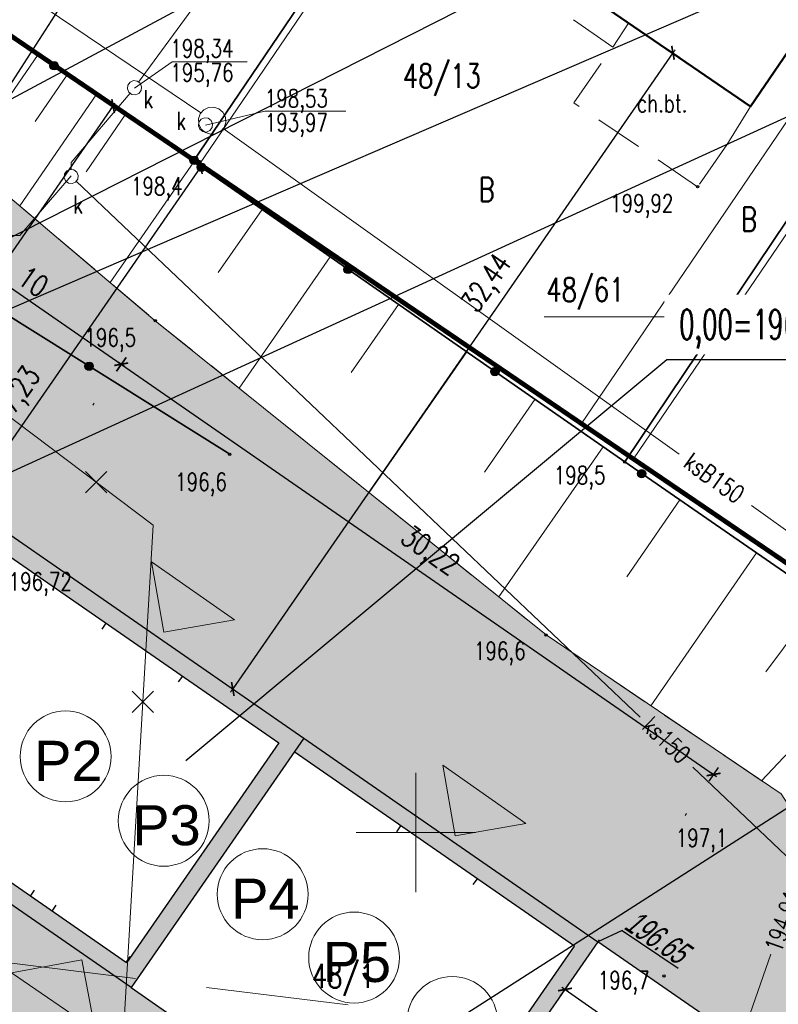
# Model space of a CAD drawing. Header units: centimetres. Extents: x 7405963 to 7406311, y 5744969 to 5745352.
# Tile 15 of 23: x 7406083 to 7406115, y 5745243 to 5745284. Entities that reach past the tile are written whole.
import ezdxf
from ezdxf import colors
from ezdxf.entities.mleader import LeaderData, LeaderLine
from ezdxf.enums import TextEntityAlignment as Align
from ezdxf.math import Vec2, Vec3

# ---------------------------------------------------------------- set-up
doc = ezdxf.new("R2010")
doc.units = ezdxf.units.CM
doc.header["$LTSCALE"] = 2
doc.header["$MEASUREMENT"] = 0
for name, pattern in [('0', [1.5, 1, -0.5]), ('2', [2, 1.5, -0.5]), ('2218', [1, 0.5, -0.5]), ('3901', [0]), ('DASHED', [19.05, 12.7, -6.35]), ('DOT2', [3.175, 0, -3.175]), ('PHANTOM2', [1.25, 0.625, -0.125, 0.125, -0.125, 0.125, -0.125])]:
    doc.linetypes.add(name, pattern=pattern)
for name, color, linetype, lineweight in [('__OPIS', 7, 'Continuous', 20), ('A-TEREN', 7, 'Continuous', 13), ('A-TEXT-OPIS_500', 7, 'Continuous', 9), ('CKWYMIAR', 3, 'Continuous', 25), ('OPISY', 70, 'Continuous', 18), ('p.poz.', 1, 'Continuous', 20), ('TEREN', 250, 'Continuous', 13)]:
    doc.layers.add(name, color=color, linetype=linetype, lineweight=lineweight)
for name, color, linetype in [('A-OPISY', 70, 'Continuous'), ('BETON', 7, '2'), ('BETON-OPIS', 7, '0'), ('BUDYNKI_MUROWANE', 1, 'Continuous'), ('D-PROJ_RZĘDNE_Pen_No__7', 250, 'Continuous'), ('DROGI', 7, 'Continuous'), ('DZIALKI', 98, 'Continuous'), ('DZIALKI-OPIS', 98, 'Continuous'), ('ENERGIA', 10, 'Continuous'), ('KANALIZACJA', 36, 'Continuous'), ('KANALIZACJA-OPIS', 38, 'Continuous'), ('MDCP_nowa', 7, 'Continuous'), ('MPZP', 70, 'Continuous'), ('PLOT', 48, '3901'), ('RZEDNE', 7, 'Continuous'), ('SIATKA', 7, 'Continuous'), ('SKARPA', 201, 'Continuous'), ('STUDZIENKA', 98, 'Continuous'), ('UZYTKI-OPIS', 98, '2218'), ('WLAZ_OKRAGLY', 42, 'Continuous')]:
    doc.layers.add(name, color=color, linetype=linetype)
doc.styles.add('arial', font='arial.ttf', dxfattribs={"width": 0.65, "oblique": 15})
doc.styles.add('RomanS', font='romans.shx', dxfattribs={"width": 0.75})
doc.styles.add('STYL1', font='SIMPLEX.SHX', dxfattribs={"width": 0.8})
doc.styles.add('STYL_ARIAL', font='simplex', dxfattribs={"width": 0.75, "oblique": 0.1})
doc.styles.add('XREF-KLA-LEGEND$0$STAMP', font='ARIAL.TTF')
doc.dimstyles.new('Mapa500', dxfattribs={"dimtxt": 0.9, "dimasz": 0.007, "dimexe": 0.3, "dimexo": 0, "dimgap": 0.3, "dimtad": 1, "dimrnd": 0.01, "dimzin": 9, "dimtxsty": 'RomanS', "dimblk": 'ZASIECZKA POMOCNICZA', "dimcen": 0.25, "dimclrd": 3, "dimclre": 256, "dimclrt": 256, "dimadec": 0, "dimazin": 2, "dimtp": 5, "dimtfac": 1, "dimtofl": 0, "dimtmove": 0, "dimatfit": 3, "dimfxl": 1, "dimtolj": 1, "dimtzin": 0, "dimlwe": 5, "dimarcsym": 0})

# ---------------------------------------------------------------- blocks, each defined once
blk = doc.blocks.new('A$7E8713C3823BD')
at = {"layer": 'OPISY', "linetype": 'ByBlock', "transparency": 33554687}
blk.add_hatch(color=256, dxfattribs=at).paths.add_polyline_path([(-1.886, 0.972), (1.886, -0.972), (-0.972, -1.886)])
at = {"layer": 'OPISY', "linetype": 'ByBlock'}
blk.add_lwpolyline([(1.886, -0.972), (-0.972, -1.886), (-1.886, 0.972), (1.886, -0.972)], dxfattribs=at)
blk = doc.blocks.new('A$7E8713C392D3C8')
at = {"xscale": -1}
for p, rotation in [((7.74, -2.626), 297.1932122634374), ((19.879, -11.27), 297.1932122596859)]:
    blk.add_blockref('A$7E8713C3823BD', p, dxfattribs=dict(at, rotation=rotation))
at = {"rotation": 172.2609360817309}
for p in [(-6.443, -14.019), (-2.361, -16.906), (1.721, -19.793), (6.13, -22.912), (10.212, -25.799), (14.294, -28.687)]:
    blk.add_blockref('A$7E8713C3823BD', p, dxfattribs=at)
blk = doc.blocks.new('OTRS')
at = {"color": 0}
blk.add_circle((0, 0), 0.05, dxfattribs=at)
blk = doc.blocks.new('SURS')
at = {"color": 0}
blk.add_circle((0, 0), 0.05, dxfattribs=at)
blk = doc.blocks.new('A$7E8815FB1995')
at = {"layer": 'BETON', "color": 7, "linetype": '0', "lineweight": 18}
for p, q in [((8.26, -17.07), (3.94, -14.07)), ((8.26, -17.07), (8.925, -16.059)), ((6.63, -19.4), (8.26, -17.07)), ((11.82, -22.92), (6.63, -19.4)), ((14.04, -19.56), (13.04, -21.17)), ((13.04, -21.17), (11.82, -22.92))]:
    blk.add_line(p, q, dxfattribs=at)
at = {"layer": 'BUDYNKI_MUROWANE', "color": 7, "lineweight": 50}
for p, q in [((5.58, -13.77), (14.04, -19.56)), ((14.04, -19.56), (17.89, -13.894))]:
    blk.add_line(p, q, dxfattribs=at)
at = {"layer": 'DZIALKI', "color": 7, "lineweight": 18}
for p, q in [((-9.08, -21.97), (7.807, 2.832)), ((-43.73, 1.57), (-9.08, -21.97)), ((6.95, -32.85), (23.811, -8.04)), ((9.13, -34.33), (25.994, -9.523)), ((-9.08, -21.97), (6.95, -32.85)), ((6.95, -32.85), (9.13, -34.33)), ((9.13, -34.33), (23.17, -43.88))]:
    blk.add_line(p, q, dxfattribs=at)
at = {"layer": 'DZIALKI-OPIS', "color": 7, "lineweight": 18}
blk.add_line((5.389, -28.38), (11.299, -28.38), dxfattribs=at)
at = {"layer": 'ENERGIA', "color": 10, "lineweight": 18}
for p, q in [((-18.131, -31.752), (-11.021, -37.11)), ((-11.021, -37.11), (-13.06, -72.114))]:
    blk.add_line(p, q, dxfattribs=at)
at = {"layer": 'KANALIZACJA', "color": 34, "lineweight": 18}
for p, q in [((-33.118, -3.547), (-9.021, -19.828)), ((-7.28, -12.597), (-11.629, -18.536)), ((-11.982, -18.996), (-14.46, -21.9)), ((-8.077, -20.484), (11.052, -34.13)), ((-14.46, -21.9), (-14.46, -22.198)), ((-14.249, -22.691), (9.413, -45.162)), ((14.079, -36.29), (15.797, -37.515)), ((11.619, -47.257), (14.677, -50.161)), ((16.152, -51.563), (14.677, -50.161)), ((14.019, -57.587), (14.888, -55.094))]:
    blk.add_line(p, q, dxfattribs=at)
at = {"layer": 'KANALIZACJA-OPIS', "color": 34, "lineweight": 18}
for p, q in [((-11.802, -18.791), (-10.224, -17.685)), ((-10.224, -17.685), (-7.078, -17.685)), ((-8.818, -20.336), (-6.328, -19.752)), ((-6.328, -19.752), (-2.942, -19.752)), ((-14.456, -22.47), (-16.613, -24.96)), ((-16.613, -24.96), (-19.833, -24.96))]:
    blk.add_line(p, q, dxfattribs=at)
at = {"layer": 'PLOT', "color": 7, "linetype": '3901', "lineweight": 35}
for p, q in [((7.518, 3.029), (-9.34, -21.865)), ((-9.34, -21.865), (-26.065, -10.351)), ((-28.694, -21.073), (-7.806, -34.14)), ((8.762, -34.46), (-9.34, -21.865)), ((8.762, -34.46), (17.178, -21.932)), ((15.647, -39.214), (8.762, -34.46))]:
    blk.add_line(p, q, dxfattribs=at)
at = {"layer": 'PLOT', "color": 7}
for centre, radius in [((-15.173, -17.85), 0.175), ((-15.173, -17.85), 0.158), ((-15.173, -17.85), 0.14), ((-15.173, -17.85), 0.122), ((-15.173, -17.85), 0.105), ((-15.173, -17.85), 0.0875), ((-15.173, -17.85), 0.07), ((-15.173, -17.85), 0.0525), ((-15.173, -17.85), 0.035), ((-9.304, -21.811), 0.175), ((-9.304, -21.811), 0.158), ((-9.304, -21.811), 0.14), ((-9.304, -21.811), 0.122), ((-9.304, -21.811), 0.105), ((-9.304, -21.811), 0.0875), ((-9.304, -21.811), 0.07), ((-9.304, -21.811), 0.0525), ((-9.304, -21.811), 0.035), ((-8.996, -22.104), 0.175), ((-8.996, -22.104), 0.158), ((-8.996, -22.104), 0.14), ((-8.996, -22.104), 0.122), ((-8.996, -22.104), 0.105), ((-8.996, -22.104), 0.0875), ((-8.996, -22.104), 0.07), ((-8.996, -22.104), 0.0525), ((-8.996, -22.104), 0.035), ((-2.84, -26.388), 0.175), ((-2.84, -26.388), 0.158), ((-2.84, -26.388), 0.14), ((-2.84, -26.388), 0.122), ((-2.84, -26.388), 0.105), ((-2.84, -26.388), 0.0875), ((-2.84, -26.388), 0.07), ((-2.84, -26.388), 0.0525), ((-2.84, -26.388), 0.035), ((12.944, -28.234), 0.175), ((12.944, -28.234), 0.158), ((12.944, -28.234), 0.14), ((12.944, -28.234), 0.122), ((12.944, -28.234), 0.105), ((12.944, -28.234), 0.0875), ((12.944, -28.234), 0.07), ((12.944, -28.234), 0.0525), ((12.944, -28.234), 0.035), ((-13.707, -30.448), 0.175), ((-13.707, -30.448), 0.158), ((-13.707, -30.448), 0.14), ((-13.707, -30.448), 0.122), ((-13.707, -30.448), 0.105), ((-13.707, -30.448), 0.0875), ((-13.707, -30.448), 0.07), ((-13.707, -30.448), 0.0525), ((-13.707, -30.448), 0.035), ((3.317, -30.671), 0.175), ((3.317, -30.671), 0.158), ((3.317, -30.671), 0.14), ((3.317, -30.671), 0.122), ((3.317, -30.671), 0.105), ((3.317, -30.671), 0.0875), ((3.317, -30.671), 0.07), ((3.317, -30.671), 0.0525), ((3.317, -30.671), 0.035), ((9.475, -34.952), 0.175), ((9.475, -34.952), 0.158), ((9.475, -34.952), 0.14), ((9.475, -34.952), 0.122), ((9.475, -34.952), 0.105), ((9.475, -34.952), 0.0875), ((9.475, -34.952), 0.07), ((9.475, -34.952), 0.0525), ((9.475, -34.952), 0.035)]:
    blk.add_circle(centre, radius, dxfattribs=at)
at = {"layer": 'SIATKA', "color": 7, "lineweight": 18}
for p, q in [((0, -52.5), (0, -47.5)), ((-2.5, -50), (2.5, -50))]:
    blk.add_line(p, q, dxfattribs=at)
at = {"layer": 'SKARPA', "color": 7, "linetype": '0', "lineweight": 18}
for p, q in [((-9.34, -21.865), (-26.065, -10.351)), ((8.762, -34.46), (-9.34, -21.865)), ((-17.302, -23.143), (-10.929, -28.538)), ((-10.929, -28.538), (5.462, -41.712)), ((15.647, -39.214), (8.762, -34.46)), ((5.462, -41.712), (14.862, -48.07)), ((14.862, -48.07), (15.32, -48.38))]:
    blk.add_line(p, q, dxfattribs=at)
at = {"layer": 'SKARPA', "color": 7, "lineweight": 18}
for p, q in [((-15.85, -17.384), (-17.639, -19.982)), ((-14.629, -18.224), (-15.976, -20.18)), ((-13.409, -19.064), (-16.616, -23.723)), ((-12.188, -19.904), (-13.834, -22.295)), ((-9.316, -21.882), (-12.828, -26.93)), ((-6.453, -23.874), (-8.296, -26.523)), ((-3.59, -25.866), (-7.415, -31.362)), ((-0.728, -27.857), (-2.709, -30.705)), ((2.135, -29.849), (-1.965, -35.742)), ((4.998, -31.841), (2.879, -34.887)), ((7.861, -33.833), (3.484, -40.122)), ((11.074, -36.056), (8.85, -39.278)), ((14.29, -38.277), (9.863, -44.689)), ((17, -40.149), (14.68, -43.256)), ((19.711, -42.295), (14.499, -47.825))]:
    blk.add_line(p, q, dxfattribs=at)
at = {"layer": 'STUDZIENKA', "color": 7, "lineweight": 18}
for p, q in [((-9.044, -19.865), (-8.897, -19.696)), ((-8.897, -19.696), (-8.696, -19.595)), ((-8.696, -19.595), (-8.473, -19.579)), ((-8.473, -19.579), (-8.26, -19.65)), ((-8.26, -19.65), (-8.09, -19.797)), ((-8.09, -19.797), (-7.99, -19.998)), ((-9.115, -20.078), (-9.044, -19.865)), ((-9.099, -20.302), (-9.115, -20.078)), ((-7.974, -20.222), (-8.045, -20.435)), ((-7.99, -19.998), (-7.974, -20.222)), ((-8.999, -20.502), (-9.099, -20.302)), ((-8.83, -20.649), (-8.999, -20.502)), ((-8.192, -20.604), (-8.393, -20.705)), ((-8.045, -20.435), (-8.192, -20.604)), ((-8.617, -20.72), (-8.83, -20.649)), ((-8.393, -20.705), (-8.617, -20.72))]:
    blk.add_line(p, q, dxfattribs=at)
at = {"layer": 'WLAZ_OKRAGLY', "color": 7, "lineweight": 18}
for p, q in [((-12.078, -18.657), (-11.984, -18.533)), ((-11.984, -18.533), (-11.841, -18.473)), ((-11.841, -18.473), (-11.687, -18.492)), ((-11.687, -18.492), (-11.563, -18.586)), ((-12.097, -18.811), (-12.078, -18.657)), ((-12.037, -18.954), (-12.097, -18.811)), ((-11.913, -19.048), (-12.037, -18.954)), ((-11.522, -18.883), (-11.616, -19.007)), ((-11.563, -18.586), (-11.503, -18.729)), ((-11.503, -18.729), (-11.522, -18.883)), ((-11.759, -19.067), (-11.913, -19.048)), ((-11.616, -19.007), (-11.759, -19.067)), ((-9.122, -20.371), (-9.102, -20.217)), ((-9.102, -20.217), (-9.008, -20.093)), ((-9.008, -20.093), (-8.865, -20.033)), ((-8.865, -20.033), (-8.711, -20.052)), ((-8.711, -20.052), (-8.587, -20.146)), ((-8.587, -20.146), (-8.527, -20.289)), ((-9.061, -20.514), (-9.122, -20.371)), ((-8.938, -20.608), (-9.061, -20.514)), ((-8.784, -20.627), (-8.938, -20.608)), ((-8.64, -20.567), (-8.784, -20.627)), ((-8.547, -20.444), (-8.64, -20.567)), ((-8.527, -20.289), (-8.547, -20.444)), ((-14.738, -22.377), (-14.644, -22.253)), ((-14.644, -22.253), (-14.501, -22.193)), ((-14.501, -22.193), (-14.347, -22.212)), ((-14.347, -22.212), (-14.223, -22.306)), ((-14.757, -22.531), (-14.738, -22.377)), ((-14.697, -22.674), (-14.757, -22.531)), ((-14.573, -22.768), (-14.697, -22.674)), ((-14.182, -22.603), (-14.276, -22.727)), ((-14.223, -22.306), (-14.163, -22.449)), ((-14.163, -22.449), (-14.182, -22.603)), ((-14.419, -22.787), (-14.573, -22.768)), ((-14.276, -22.727), (-14.419, -22.787))]:
    blk.add_line(p, q, dxfattribs=at)
at = {"layer": 'RZEDNE', "color": 7}
for name, p in [('OTRS', (-9.34, -21.865)), ('OTRS', (11.82, -22.92)), ('OTRS', (-10.929, -28.538)), ('SURS', (-7.81, -34.14)), ('OTRS', (8.762, -34.46)), ('OTRS', (5.462, -41.712)), ('SURS', (10.41, -56.01))]:
    blk.add_blockref(name, p, dxfattribs=at)
at = {"layer": 'BETON-OPIS', "color": 7, "style": 'STYL_ARIAL', "width": 0.75}
blk.add_text('ch.bt.', height=0.75, dxfattribs=at).set_placement((9.275, -19.048), align=Align.TOP_LEFT)
at = {"layer": 'DZIALKI-OPIS', "color": 7, "style": 'STYL_ARIAL', "width": 0.75}
for s, p in [('48/13', (-0.55, -17.773)), ('48/61', (5.475, -26.739)), ('48/1', (-4.361, -55.507))]:
    blk.add_text(s, height=1, dxfattribs=at).set_placement(p, align=Align.TOP_LEFT)
at = {"layer": 'KANALIZACJA-OPIS', "color": 34, "style": 'STYL_ARIAL', "width": 0.75}
for s, p in [('198,34', (-10.299, -17.497)), ('195,76', (-10.299, -18.509)), ('198,53', (-6.337, -19.591)), ('193,97', (-6.337, -20.604))]:
    blk.add_text(s, height=0.75, dxfattribs=at).set_placement(p)
for p in [(-11.42, -18.877), (-10.046, -19.78), (-14.37, -23.293)]:
    blk.add_text('k', height=0.75, dxfattribs=at).set_placement(p, align=Align.TOP_LEFT)
for s, rotation, p in [('ksB150', 324.4958, (12.519, -35.13)), ('ks150', 316.4776, (10.516, -46.115)), ('194,91', 70.3055, (15.408, -53.712))]:
    blk.add_text(s, height=0.75, rotation=rotation, dxfattribs=at).set_placement(p, align=Align.MIDDLE_CENTER)
at = {"layer": 'RZEDNE', "color": 7, "style": 'STYL_ARIAL', "width": 0.75}
for s, p in [('198,4', (-11.952, -23.498)), ('199,92', (8.152, -24.219)), ('196,5', (-13.904, -29.842)), ('198,5', (5.786, -35.616)), ('196,6', (2.437, -42.981))]:
    blk.add_text(s, height=0.75, dxfattribs=at).set_placement(p, align=Align.BOTTOM_LEFT)
for s, p in [('196,6', (-9.012, -35.294)), ('196,72', (-15.755, -39.472)), ('197,1', (11.987, -50.223)), ('196,7', (8.721, -56.189))]:
    blk.add_text(s, height=0.75, dxfattribs=at).set_placement(p, align=Align.MIDDLE_CENTER)
at = {"layer": 'UZYTKI-OPIS', "color": 86, "style": 'STYL_ARIAL', "width": 0.75}
for p in [(2.633, -22.536), (13.638, -23.785)]:
    blk.add_text('B', height=1, dxfattribs=at).set_placement(p, align=Align.TOP_LEFT)
blk = doc.blocks.new('A$7E8815F262A63')
h = blk.add_hatch(color=256)
h.dxf.hatch_style = 1
h.paths.add_polyline_path([(760.9, 1890.3), (-761.1, 1890.3), (-761.1, 618.3), (760.9, 618.3)])
h.paths.add_polyline_path([(-195, 1815.3), (-686.1, 1815.3), (-686.1, 693.3), (-683, 693.3), (685.9, 693.3), (685.9, 1815.3)], flags=16)
h.paths.add_polyline_path([(2190.9, 618.3), (2260.9, 618.3), (2260.9, 1890.3), (760.9, 1890.3), (760.9, 1820.3), (2190.9, 1820.3)])
for points in [[(-761.1, 1890.3), (760.9, 1890.3), (760.9, 618.3), (-761.1, 618.3)], [(-686.1, 1815.3), (685.9, 1815.3), (685.9, 693.3), (-686.1, 693.3)]]:
    blk.add_lwpolyline(points, close=True)
for points in [[(760.9, 1890.3), (2260.9, 1890.3), (2260.9, 618.3), (2190.9, 618.3)], [(2190.9, 618.3), (2190.9, 1820.3), (760.9, 1820.3)], [(1305, 1790.3), (1305, 1820.3)], [(1695, 1790.3), (1695, 1820.3)], [(-195, 1785.3), (-195, 1815.3)], [(195, 1785.3), (195, 1815.3)], [(195, 693.3), (195, 723.3)], [(305, 693.3), (305, 723.3)], [(683, 693.3), (683, 723.3)]]:
    blk.add_lwpolyline(points)
at = {"linetype": 'DASHED', "ltscale": 20}
blk.add_lwpolyline([(760.9, 618.3), (2190.9, 618.3)], dxfattribs=at)
blk = doc.blocks.new('ZASIECZKA POMOCNICZA')
for p, q in [((-22.5, 0), (22.5, 0)), ((0, 50), (0, -50))]:
    blk.add_line(p, q)
at = {"const_width": 10}
blk.add_lwpolyline([(-30.1, -30.1), (30.1, 30.1)], dxfattribs=at)
blk = doc.blocks.new('*D1135')
at = {"layer": 'CKWYMIAR', "linetype": 'DOT2', "lineweight": 5}
for p, q in [((7406075.23, 5745269.276), (7406079.59, 5745275.574)), ((7406082.784, 5745262.619), (7406087.812, 5745269.883))]:
    blk.add_line(p, q, dxfattribs=at)
at = {"layer": 'CKWYMIAR', "color": 3, "lineweight": -2}
blk.add_line((7406079.425, 5745275.324), (7406087.636, 5745269.64), dxfattribs=at)
at = {"layer": 'CKWYMIAR', "color": 3, "lineweight": -2, "xscale": 0.006999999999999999, "yscale": 0.006999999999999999, "zscale": 0.006999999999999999}
for p, rotation in [((7406079.419, 5745275.328), 145.3075043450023), ((7406087.642, 5745269.636), 325.3075043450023)]:
    blk.add_blockref('ZASIECZKA POMOCNICZA', p, dxfattribs=dict(at, rotation=rotation))
at = {"layer": 'CKWYMIAR', "insert": (7406083.957, 5745273.099), "char_height": 0.9, "attachment_point": 5, "rotation": 325.3075, "style": 'RomanS'}
blk.add_mtext('\\A1;10', dxfattribs=at)
blk = doc.blocks.new('*D1136')
at = {"layer": 'CKWYMIAR', "linetype": 'DOT2', "lineweight": 5}
for p, q in [((7406082.784, 5745262.619), (7406087.812, 5745269.883)), ((7406107.632, 5745245.419), (7406112.66, 5745252.682))]:
    blk.add_line(p, q, dxfattribs=at)
at = {"layer": 'CKWYMIAR', "color": 3, "lineweight": -2}
blk.add_line((7406087.647, 5745269.632), (7406112.483, 5745252.44), dxfattribs=at)
at = {"layer": 'CKWYMIAR', "color": 3, "lineweight": -2, "xscale": 0.006999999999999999, "yscale": 0.006999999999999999, "zscale": 0.006999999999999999}
for p, rotation in [((7406087.642, 5745269.636), 145.3075043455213), ((7406112.489, 5745252.436), 325.3075043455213)]:
    blk.add_blockref('ZASIECZKA POMOCNICZA', p, dxfattribs=dict(at, rotation=rotation))
at = {"layer": 'CKWYMIAR', "insert": (7406100.541, 5745261.723), "char_height": 0.9, "attachment_point": 5, "rotation": 325.3075, "style": 'RomanS'}
blk.add_mtext('\\A1;30,22', dxfattribs=at)
blk = doc.blocks.new('*D1140')
at = {"layer": 'CKWYMIAR', "color": 3, "lineweight": -2}
blk.add_line((7406081.179, 5745263.739), (7406090.98, 5745277.898), dxfattribs=at)
at = {"layer": 'CKWYMIAR', "linetype": 'DOT2', "lineweight": 5}
for p, q in [((7406092.594, 5745276.79), (7406090.737, 5745278.075)), ((7406082.784, 5745262.619), (7406080.928, 5745263.904))]:
    blk.add_line(p, q, dxfattribs=at)
at = {"layer": 'CKWYMIAR', "color": 3, "lineweight": -2, "xscale": 0.006999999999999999, "yscale": 0.006999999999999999, "zscale": 0.006999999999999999}
for p, rotation in [((7406090.984, 5745277.904), 55.30750481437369), ((7406081.175, 5745263.734), 235.3075048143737)]:
    blk.add_blockref('ZASIECZKA POMOCNICZA', p, dxfattribs=dict(at, rotation=rotation))
at = {"layer": 'CKWYMIAR', "insert": (7406083.293, 5745268.262), "char_height": 0.9, "attachment_point": 5, "rotation": 55.3075, "style": 'RomanS'}
blk.add_mtext('\\A1;17,23', dxfattribs=at)
blk = doc.blocks.new('*D1267')
at = {"layer": 'p.poz.', "lineweight": -2}
blk.add_line((7406075.234, 5745269.282), (7406091.576, 5745294.734), dxfattribs=at)
at = {"layer": 'p.poz.', "linetype": 'DOT2', "lineweight": 5}
for p, q in [((7406091.58, 5745294.74), (7406091.312, 5745294.874)), ((7406075.23, 5745269.276), (7406074.962, 5745269.41))]:
    blk.add_line(p, q, dxfattribs=at)
at = {"layer": 'p.poz.', "lineweight": -2, "xscale": 0.006999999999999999, "yscale": 0.006999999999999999, "zscale": 0.006999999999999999}
for p, rotation in [((7406091.58, 5745294.74), 57.29646660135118), ((7406075.23, 5745269.276), 237.2964666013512)]:
    blk.add_blockref('ZASIECZKA POMOCNICZA', p, dxfattribs=dict(at, rotation=rotation))
at = {"layer": 'p.poz.', "insert": (7406086.36, 5745288.156), "char_height": 0.9, "attachment_point": 5, "rotation": 57.2965, "style": 'RomanS'}
blk.add_mtext('\\A1;30,26', dxfattribs=at)
blk = doc.blocks.new('*D1288')
at = {"layer": 'CKWYMIAR', "linetype": 'DOT2', "lineweight": 5}
for p, q in [((7406084.373, 5745282.483), (7406087.546, 5745280.286)), ((7406075.23, 5745269.276), (7406078.404, 5745267.079))]:
    blk.add_line(p, q, dxfattribs=at)
at = {"layer": 'CKWYMIAR', "color": 3, "lineweight": -2}
blk.add_line((7406078.161, 5745267.256), (7406087.296, 5745280.451), dxfattribs=at)
at = {"layer": 'CKWYMIAR', "color": 3, "lineweight": -2, "xscale": 0.006999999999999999, "yscale": 0.006999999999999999, "zscale": 0.006999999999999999}
for p, rotation in [((7406087.3, 5745280.457), 55.30750439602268), ((7406078.157, 5745267.25), 235.3075043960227)]:
    blk.add_blockref('ZASIECZKA POMOCNICZA', p, dxfattribs=dict(at, rotation=rotation))
at = {"layer": 'CKWYMIAR', "insert": (7406080.215, 5745271.69), "char_height": 0.9, "attachment_point": 5, "rotation": 55.3075, "style": 'RomanS'}
blk.add_mtext('\\A1;16,06', dxfattribs=at)
blk = doc.blocks.new('*D1289')
at = {"layer": 'p.poz.', "linetype": 'DOT2', "lineweight": 5}
for p, q in [((7406114.04, 5745280.44), (7406110.539, 5745282.863)), ((7406095.575, 5745253.765), (7406092.074, 5745256.189))]:
    blk.add_line(p, q, dxfattribs=at)
at = {"layer": 'p.poz.', "lineweight": -2}
blk.add_line((7406110.782, 5745282.687), (7406092.325, 5745256.024), dxfattribs=at)
at = {"layer": 'p.poz.', "lineweight": -2, "xscale": 0.006999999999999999, "yscale": 0.006999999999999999, "zscale": 0.006999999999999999}
for p, rotation in [((7406110.786, 5745282.693), 55.3075048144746), ((7406092.321, 5745256.018), 235.3075048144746)]:
    blk.add_blockref('ZASIECZKA POMOCNICZA', p, dxfattribs=dict(at, rotation=rotation))
at = {"layer": 'p.poz.', "insert": (7406103.048, 5745272.982), "char_height": 0.9, "attachment_point": 5, "rotation": 55.3075, "style": 'RomanS'}
blk.add_mtext('\\A1;32,44', dxfattribs=at)
blk = doc.blocks.new('*D1304')
at = {"layer": 'CKWYMIAR', "linetype": 'DOT2', "lineweight": 5}
for p, q in [((7406100.392, 5745234.96), (7406106.43, 5745243.667)), ((7406116.824, 5745223.565), (7406122.862, 5745232.272))]:
    blk.add_line(p, q, dxfattribs=at)
at = {"layer": 'CKWYMIAR', "color": 3, "lineweight": -2}
blk.add_line((7406106.265, 5745243.417), (7406122.686, 5745232.03), dxfattribs=at)
at = {"layer": 'CKWYMIAR', "color": 3, "lineweight": -2, "xscale": 0.006999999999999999, "yscale": 0.006999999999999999, "zscale": 0.006999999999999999}
for p, rotation in [((7406106.259, 5745243.421), 145.2597229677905), ((7406122.691, 5745232.026), 325.2597229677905)]:
    blk.add_blockref('ZASIECZKA POMOCNICZA', p, dxfattribs=dict(at, rotation=rotation))
at = {"layer": 'CKWYMIAR', "insert": (7406115.432, 5745237.973), "char_height": 0.9, "attachment_point": 5, "rotation": 325.2597, "style": 'RomanS'}
blk.add_mtext('\\A1;20', dxfattribs=at)
blk = doc.blocks.new('A$7E8B7B32DB7')
at = {"layer": 'D-PROJ_RZĘDNE_Pen_No__7', "color": 7}
blk.add_line((25.872, -16.724), (24.847, -17.2), dxfattribs=at)
at = {"layer": 'D-PROJ_RZĘDNE_Pen_No__7', "color": 7, "linetype": 'Continuous'}
blk.add_line((25.872, -16.724), (28.224, -18.309), dxfattribs=at)
at = {"layer": 'D-PROJ_RZĘDNE_Pen_No__7', "color": 7, "linetype": 'Continuous', "char_height": 1, "attachment_point": 7, "rotation": 326.0279, "style": 'arial'}
for insert in [(-3.467, 4.15), (25.887, -16.637)]:
    blk.add_mtext('196.65', dxfattribs=dict(at, insert=insert))

msp = doc.modelspace()

# ---------------------------------------------------------------- hatches: boundary and pattern name
at = {"layer": 'A-TEREN', "linetype": 'Continuous', "lineweight": 5, "transparency": 33554483}
h = msp.add_hatch(dxfattribs=at)
h.set_pattern_fill('AR-CONC', color=252, scale=0.01, angle=354)
h.set_pattern_definition([(44, (0, 0), (1.795205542, -0.34895253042), [0.1905, -2.0955]), (349, (0, 0), (-0.1507890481, 1.93693893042), [0.1524, -1.6764]), (94.451, (0.1496, -0.029), (1.64442213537, 1.58797706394), [0.1619, -1.7809]), (40.1842, (0.053, 0.5052), (2.6519942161, -0.7014749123), [0.28575, -3.14325]), (90.6356, (0.274, 0.4468), (2.6196672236, 2.21254633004), [0.24285, -2.67135]), (345.184, (0.053, 0.5052), (2.6196704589, 2.2125415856), [0.2286, -2.5146]), (15, (0.2924, 0.3524), (1.40094660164, -1.17553367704), [0.1905, -2.0955]), (320, (0.2924, 0.3524), (0.8071635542, 1.76718894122), [0.1524, -1.6764]), (65.4514, (0.4092, 0.2544), (2.20810643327, 0.59165977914), [0.1619, -1.7809]), (31.5, (0, 0), (0.119100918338, 0.837689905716), [0, -1.65608, 0, -1.7018, 0, -1.68275]), (1.5, (0, 0), (0.76925338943, 0.92647218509), [0, -0.97028, 0, -1.61798, 0, -0.64135]), (321.5, (-0.5633, 0.0592), (1.342489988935, -0.1987043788), [0, -0.635, 0, -1.9812, 0, -2.6289]), (311.5, (-0.8159, 0.0858), (1.49975506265, 0.0980348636), [0, -0.8255, 0, -1.31572, 0, -1.8669])])
h.paths.add_polyline_path([(7406037.766, 5745272.109, -0.041242), (7406037.626, 5745271.097, 0.042622)])
h.paths.add_polyline_path([(7406044.274, 5745290.705), (7406049.207, 5745287.29), (7406045.42, 5745281.75), (7406055.702, 5745274.721), (7406051.77, 5745268.97), (7406058.878, 5745263.698), (7406063.894, 5745260.226), (7406064.804, 5745261.542), (7406068.233, 5745259.168), (7406059.796, 5745246.98), (7406033.919, 5745264.926), (7406032.676, 5745263.108), (7406081.644, 5745188.573), (7406101.703, 5745201.751), (7406114.234, 5745219.83), (7406116.86, 5745223.561), (7406100.392, 5745234.96), (7406107.632, 5745245.419), (7406124.097, 5745234.016), (7406125.534, 5745235.826), (7406115.32, 5745251.62), (7406105.462, 5745258.288), (7406089.071, 5745271.462), (7406082.698, 5745276.857), (7406082.639, 5745279.701), (7406048.946, 5745302.693), (7406047.892, 5745305.126), (7406042.957, 5745304.312), (7406044.081, 5745301.723), (7406027.46, 5745298.41), (7406030.112, 5745294.426, -0.198666)])
edge = h.paths.add_edge_path()
edge.add_arc((7406077.021, 5745225.751), 4.742, 0, 360)
h.paths.add_polyline_path([(7406055.702, 5745274.721), (7406051.77, 5745268.97), (7406059.691, 5745263.291), (7406059.618, 5745263.186), (7406060.19, 5745262.79), (7406063.894, 5745260.226), (7406064.804, 5745261.542), (7406068.233, 5745259.168), (7406075.23, 5745269.276), (7406067.526, 5745274.609), (7406067.451, 5745274.501), (7406049.18, 5745287.25), (7406045.42, 5745281.75)])
h.paths.add_polyline_path([(7406075.545, 5745252.161), (7406082.784, 5745262.619), (7406107.632, 5745245.419), (7406100.392, 5745234.96)])

# ---------------------------------------------------------------- linework, layer by layer
at = {"linetype": 'ByBlock'}
msp.add_lwpolyline([(7406116.836, 5745223.577), (7406124.076, 5745234.036), (7406107.632, 5745245.419), (7406100.392, 5745234.96)], close=True, dxfattribs=at)
at = {"layer": 'A-TEREN', "color": 252, "linetype": 'Continuous', "lineweight": 5, "transparency": 33554483}
msp.add_lwpolyline([(7406036.864, 5745275.602, -0.296205), (7406036.745, 5745269.06), (7406033.918, 5745264.926), (7406032.676, 5745263.108), (7406081.644, 5745188.573), (7406101.704, 5745201.751), (7406114.243, 5745219.83), (7406114.234, 5745219.83), (7406123.895, 5745233.761), (7406125.534, 5745235.826), (7406115.32, 5745251.62), (7406105.462, 5745258.288), (7406089.071, 5745271.462), (7406082.698, 5745276.857), (7406082.639, 5745279.701), (7406048.946, 5745302.693), (7406047.892, 5745305.126), (7406042.957, 5745304.312), (7406044.081, 5745301.723), (7406027.46, 5745298.41), (7406023.46, 5745295.74), (7406036.864, 5745275.602)], format="xyb", dxfattribs=at)
at = {"layer": 'A-TEXT-OPIS_500', "color": 3}
for centre in [(7406085.308, 5745253.193), (7406089.424, 5745250.494), (7406093.574, 5745247.415), (7406097.41, 5745244.76), (7406101.526, 5745242.061)]:
    msp.add_circle(centre, 1.906, dxfattribs=at)
at = {"layer": 'MPZP', "linetype": '0', "lineweight": 20, "ltscale": 3}
msp.add_line((7406010.82, 5745253.417), (7406152.939, 5745235.904), dxfattribs=at)
at = {"layer": 'MPZP', "lineweight": 50}
msp.add_lwpolyline([(7406050.406, 5745305.534), (7406155.404, 5745234.23), (7406120.4, 5745182.7), (7406045.96, 5745134.19), (7406007.358, 5745194.311)], dxfattribs=at)
at = {"layer": 'OPISY', "lineweight": 30}
for points in [[(7406088.102, 5745255.041), (7406088.995, 5745255.934)], [(7406088.102, 5745255.934), (7406088.995, 5745255.041)]]:
    msp.add_lwpolyline(points, dxfattribs=at)

# ---------------------------------------------------------------- block references
at = {"xscale": 0.009999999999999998, "yscale": 0.009999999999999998, "zscale": 0.01, "rotation": 325.3075048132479}
msp.add_blockref('A$7E8815F262A63', (7406078.283, 5745242.745), dxfattribs=at)
at = {"rotation": 0.5326487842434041}
msp.add_blockref('A$7E8713C392D3C8', (7406082.887, 5745262.688), dxfattribs=at)
at = {"layer": 'MDCP_nowa'}
msp.add_blockref('A$7E8815FB1995', (7406100, 5745300), dxfattribs=at)

# ---------------------------------------------------------------- texts
at = {"layer": 'A-TEXT-OPIS_500', "ltscale": 10, "style": 'XREF-KLA-LEGEND$0$STAMP'}
for s, p in [('P2', (7406085.424, 5745253.007)), ('P3', (7406089.54, 5745250.308)), ('P4', (7406093.69, 5745247.229)), ('P5', (7406097.526, 5745244.574))]:
    msp.add_text(s, height=1.68, dxfattribs=at).set_placement(p, align=Align.MIDDLE_CENTER)

# ---------------------------------------------------------------- dimensions: what is measured, and where the dimension line sits
at = {"layer": 'CKWYMIAR'}
dim = msp.add_linear_dim(base=(7406122.691, 5745232.026), p1=(7406100.392, 5745234.96), p2=(7406116.824, 5745223.565), angle=325.2597, dimstyle='Mapa500', override={"dimlfac": 1}, dxfattribs=at)
dim.commit()
dim.dimension.update_dxf_attribs({"geometry": '*D1304', "text_midpoint": (7406115.005, 5745237.356), "dimtype": 161})

# ---------------------------------------------------------------- next in the draw order: leaders
at = {"layer": '__OPIS', "color": 0, "lineweight": -3}
ml = msp.add_multileader_mtext('Standard', dxfattribs=at)
ml.set_content('{\\W0.6;Istniejący fundament przeznaczony do likwidacji}', style='STYL1')
ml.set_leader_properties()
ml.build(insert=Vec2(0, 0))
ml.multileader.update_dxf_attribs({"has_text_frame": 1, "text_left_attachment_type": 6, "text_right_attachment_type": 6, "dogleg_length": 0.1, "arrow_head_size": 1})
ctx = ml.context
ctx.base_point, ctx.char_height, ctx.arrow_head_size, ctx.landing_gap_size, ctx.plane_origin = Vec3(7406132.622, 5745287.777, -20357.027), 1.2, 1, 0.8, Vec3(7456743.611, 5700583.851, -20357.027)
ctx.left_attachment, ctx.right_attachment = 6, 6
notes = []
notes.append((ctx, [(0, (1, 1, 0), (7406132.522, 5745287.777, -20357.027), (1, 0), 0.1, [(0, [(7406078.44, 5745263.02, -20357.027)], 0, [])])]))
ctx.mtext.insert, ctx.mtext.rotation, ctx.mtext.width, ctx.mtext.line_spacing_factor, ctx.mtext.flow_direction = Vec3(7406133.422, 5745289.373, -20357.027), -5.954776, 30.03052, 0.8, 5
ctx.mtext.has_bg_fill, ctx.mtext.bg_color, ctx.mtext.bg_scale_factor, ctx.mtext.bg_transparency, ctx.mtext.use_window_bg_color = 1, -1027028792, 1.5, 0, 1
for ctx, leaders in notes:
    for number, flags, end, landing, length, lines in leaders:
        leader = LeaderData()
        leader.index, (leader.has_last_leader_line, leader.has_dogleg_vector, leader.attachment_direction) = number, flags
        leader.last_leader_point, leader.dogleg_vector, leader.dogleg_length = Vec3(end), Vec3(landing), length
        for number, points, colour, breaks in lines:
            line = LeaderLine()
            line.index, line.vertices, line.color, line.breaks = number, Vec3.list(points), colors.encode_raw_color(colour), breaks
            leader.lines.append(line)
        ctx.leaders.append(leader)

# ---------------------------------------------------------------- next in the draw order: linework, layer by layer
at = {"layer": 'A-OPISY', "linetype": 'ByBlock'}
msp.add_lwpolyline([(7406090.349, 5745253.028), (7406110.528, 5745269.833), (7406122.365, 5745269.833)], dxfattribs=at)
at = {"layer": 'OPISY', "lineweight": 30}
for points in [[(7406086.143, 5745264.245), (7406087.036, 5745265.138)], [(7406086.143, 5745265.138), (7406087.036, 5745264.245)]]:
    msp.add_lwpolyline(points, dxfattribs=at)

# ---------------------------------------------------------------- next in the draw order: texts
at = {"layer": 'A-OPISY', "linetype": 'ByBlock', "insert": (7406111.045, 5745271.93), "char_height": 1.25, "width": 6.04165, "attachment_point": 1, "rotation": 0.0083, "style": 'RomanS', "bg_fill": 3, "box_fill_scale": 1.5, "bg_fill_color": 251, "bg_fill_transparency": 0}
msp.add_mtext('\\pxsm1,;{\\W0.6;0,00=196,65m.n.p.m.}', dxfattribs=at)

# ---------------------------------------------------------------- next in the draw order: dimensions: what is measured, and where the dimension line sits
at = {"layer": 'p.poz.'}
dim = msp.add_linear_dim(base=(7406091.58, 5745294.74), p1=(7406075.23, 5745269.276), p2=(7406091.58, 5745294.74), angle=57.2965, dimstyle='Mapa500', override={"dimtxt": 0.9, "dimclrd": 256}, dxfattribs=at)
dim.commit()
dim.dimension.update_dxf_attribs({"geometry": '*D1267', "text_midpoint": (7406087.063, 5745287.705), "dimtype": 161})

# ---------------------------------------------------------------- next in the draw order: dimensions: what is measured, and where the dimension line sits
dim = msp.add_linear_dim(base=(7406092.321, 5745256.018), p1=(7406114.04, 5745280.44), p2=(7406095.575, 5745253.765), angle=235.3075, dimstyle='Mapa500', override={"dimtxt": 0.9, "dimclrd": 256}, dxfattribs=at)
dim.commit()
dim.dimension.update_dxf_attribs({"geometry": '*D1289', "text_midpoint": (7406103.735, 5745272.507), "dimtype": 161})

# ---------------------------------------------------------------- next in the draw order: leaders
at = {"layer": '__OPIS', "color": 0, "lineweight": -3}
ml = msp.add_multileader_mtext('Standard', dxfattribs=at)
ml.set_content('\\pxi-3,l3,t3;{\\W0.6;fr. woD150-przewidziany do likwidacji}', style='STYL1')
ml.set_leader_properties()
ml.build(insert=Vec2(0, 0))
ml.multileader.update_dxf_attribs({"has_text_frame": 1, "text_left_attachment_type": 6, "text_right_attachment_type": 6, "dogleg_length": 0.1, "arrow_head_size": 1})
ctx = ml.context
ctx.base_point, ctx.char_height, ctx.arrow_head_size, ctx.landing_gap_size, ctx.plane_origin = Vec3(7406127.827, 5745291.264, -20357.027), 1.2, 1, 0.8, Vec3(7456642.186, 5700532.761, -20357.027)
ctx.left_attachment, ctx.right_attachment = 6, 6
notes = []
notes.append((ctx, [(0, (1, 1, 0), (7406127.727, 5745291.264, -20357.027), (1, 0), 0.1, [(0, [(7406071.937, 5745267.197, -20357.027)], 0, [])])]))
ctx.mtext.insert, ctx.mtext.rotation, ctx.mtext.width, ctx.mtext.line_spacing_factor, ctx.mtext.flow_direction = Vec3(7406128.627, 5745292.86, -20357.027), -5.954776, 30.03052, 0.8, 5
ctx.mtext.has_bg_fill, ctx.mtext.bg_color, ctx.mtext.bg_scale_factor, ctx.mtext.bg_transparency, ctx.mtext.use_window_bg_color = 1, -1027028792, 1.5, 0, 1
for ctx, leaders in notes:
    for number, flags, end, landing, length, lines in leaders:
        leader = LeaderData()
        leader.index, (leader.has_last_leader_line, leader.has_dogleg_vector, leader.attachment_direction) = number, flags
        leader.last_leader_point, leader.dogleg_vector, leader.dogleg_length = Vec3(end), Vec3(landing), length
        for number, points, colour, breaks in lines:
            line = LeaderLine()
            line.index, line.vertices, line.color, line.breaks = number, Vec3.list(points), colors.encode_raw_color(colour), breaks
            leader.lines.append(line)
        ctx.leaders.append(leader)

# ---------------------------------------------------------------- next in the draw order: leaders
ml = msp.add_multileader_mtext('Standard', dxfattribs=at)
ml.set_content('{\\W0.6;eND-przewidziany do likwidacji}', style='STYL1')
ml.set_leader_properties()
ml.build(insert=Vec2(0, 0))
ml.multileader.update_dxf_attribs({"has_text_frame": 1, "text_left_attachment_type": 6, "text_right_attachment_type": 6, "dogleg_length": 0.1, "arrow_head_size": 1})
ctx = ml.context
ctx.base_point, ctx.char_height, ctx.arrow_head_size, ctx.landing_gap_size, ctx.plane_origin = Vec3(7406117.368, 5745299.073, -20357.027), 1.2, 1, 0.8, Vec3(7456641.925, 5700536.727, -20357.027)
ctx.left_attachment, ctx.right_attachment = 6, 6
notes = []
notes.append((ctx, [(0, (1, 1, 0), (7406117.268, 5745299.073, -20357.027), (1, 0), 0.1, [(0, [(7406069.906, 5745273.763, -20357.027)], 0, [])])]))
ctx.mtext.insert, ctx.mtext.rotation, ctx.mtext.width, ctx.mtext.line_spacing_factor, ctx.mtext.flow_direction = Vec3(7406118.168, 5745300.669, -20357.027), -5.954776, 30.03052, 0.8, 5
ctx.mtext.has_bg_fill, ctx.mtext.bg_color, ctx.mtext.bg_scale_factor, ctx.mtext.bg_transparency, ctx.mtext.use_window_bg_color = 1, -1027028792, 1.5, 0, 1
for ctx, leaders in notes:
    for number, flags, end, landing, length, lines in leaders:
        leader = LeaderData()
        leader.index, (leader.has_last_leader_line, leader.has_dogleg_vector, leader.attachment_direction) = number, flags
        leader.last_leader_point, leader.dogleg_vector, leader.dogleg_length = Vec3(end), Vec3(landing), length
        for number, points, colour, breaks in lines:
            line = LeaderLine()
            line.index, line.vertices, line.color, line.breaks = number, Vec3.list(points), colors.encode_raw_color(colour), breaks
            leader.lines.append(line)
        ctx.leaders.append(leader)

# ---------------------------------------------------------------- next in the draw order: leaders
ml = msp.add_multileader_mtext('Standard', dxfattribs=at)
ml.set_content('{\\W0.6;k-przewidziana do likwidacji}', style='STYL1')
ml.set_leader_properties()
ml.build(insert=Vec2(0, 0))
ml.multileader.update_dxf_attribs({"has_text_frame": 1, "text_left_attachment_type": 6, "text_right_attachment_type": 6, "dogleg_length": 0.1, "arrow_head_size": 1})
ctx = ml.context
ctx.base_point, ctx.char_height, ctx.arrow_head_size, ctx.landing_gap_size, ctx.plane_origin = Vec3(7406122.814, 5745295.078), 1.2, 1, 0.8, Vec3(7456642.12, 5700532.899)
ctx.left_attachment, ctx.right_attachment = 6, 6
notes = []
notes.append((ctx, [(0, (1, 1, 0), (7406122.714, 5745295.078), (1, 0), 0.1, [(0, [(7406065.401, 5745266.028)], 0, [])])]))
ctx.mtext.insert, ctx.mtext.rotation, ctx.mtext.width, ctx.mtext.line_spacing_factor, ctx.mtext.flow_direction = Vec3(7406123.614, 5745296.674), -5.954776, 30.03052, 0.8, 5
ctx.mtext.has_bg_fill, ctx.mtext.bg_color, ctx.mtext.bg_scale_factor, ctx.mtext.bg_transparency, ctx.mtext.use_window_bg_color = 1, -1027028792, 1.5, 0, 1
for ctx, leaders in notes:
    for number, flags, end, landing, length, lines in leaders:
        leader = LeaderData()
        leader.index, (leader.has_last_leader_line, leader.has_dogleg_vector, leader.attachment_direction) = number, flags
        leader.last_leader_point, leader.dogleg_vector, leader.dogleg_length = Vec3(end), Vec3(landing), length
        for number, points, colour, breaks in lines:
            line = LeaderLine()
            line.index, line.vertices, line.color, line.breaks = number, Vec3.list(points), colors.encode_raw_color(colour), breaks
            leader.lines.append(line)
        ctx.leaders.append(leader)

# ---------------------------------------------------------------- next in the draw order: linework, layer by layer
at = {"layer": 'TEREN', "color": 6, "linetype": 'PHANTOM2', "ltscale": 5, "true_color": 0xff0fff}
msp.add_lwpolyline([(7406012.1, 5745303.37, 0.2, 0.2, 0), (7406016.54, 5745302.25, 0.2, 0.2, 0), (7406046.49, 5745308.22, 0.2, 0.2, 0), (7406155.406, 5745234.224, 0.2, 0.2, 0)], format="xyseb", dxfattribs=at)

# ---------------------------------------------------------------- next in the draw order: block references
at = {"layer": 'DROGI'}
msp.add_blockref('A$7E8B7B32DB7', (7406082.784, 5745262.619), dxfattribs=at)

# ---------------------------------------------------------------- next in the draw order: dimensions: what is measured, and where the dimension line sits
at = {"layer": 'CKWYMIAR'}
for base, p1, p2, angle, picture, middle in [((7406087.3, 5745280.457), (7406075.23, 5745269.276), (7406084.373, 5745282.483), 235.3075, '*D1288', (7406080.902, 5745271.215)), ((7406090.9841, 5745277.9038), (7406082.7845, 5745262.6194), (7406092.5936, 5745276.7896), 235.3075, '*D1140', (7406083.9803, 5745267.7863)), ((7406087.642, 5745269.636), (7406075.23, 5745269.276), (7406082.784, 5745262.619), 325.3075, '*D1135', (7406083.531, 5745272.482)), ((7406112.489, 5745252.436), (7406082.784, 5745262.619), (7406107.632, 5745245.419), 325.3075, '*D1136', (7406100.065, 5745261.036))]:
    dim = msp.add_linear_dim(base=base, p1=p1, p2=p2, angle=angle, dimstyle='Mapa500', override={"dimtxt": 0.9}, dxfattribs=at)
    dim.commit()
    dim.dimension.update_dxf_attribs({"geometry": picture, "text_midpoint": middle, "dimtype": 160})

# ---------------------------------------------------------------- next in the draw order: leaders
at = {"layer": '__OPIS', "color": 0, "lineweight": -3}
ml = msp.add_multileader_mtext('Standard', dxfattribs=at)
ml.set_content('{\\W0.6;eN przewidziane do likwidacji}', style='STYL1')
ml.set_leader_properties()
ml.build(insert=Vec2(0, 0))
ml.multileader.update_dxf_attribs({"has_text_frame": 1, "text_left_attachment_type": 6, "text_right_attachment_type": 6, "dogleg_length": 0.1, "arrow_head_size": 1})
ctx = ml.context
ctx.base_point, ctx.char_height, ctx.arrow_head_size, ctx.landing_gap_size, ctx.plane_origin = Vec3(7406154.208, 5745275.69), 1.2, 1, 0.8, Vec3(7456765.197, 5700571.764)
ctx.left_attachment, ctx.right_attachment = 6, 6
notes = []
notes.append((ctx, [(0, (1, 1, 0), (7406154.108, 5745275.69), (1, 0), 0.1, [(0, [(7406087.232, 5745232.892)], 0, [])])]))
ctx.mtext.insert, ctx.mtext.rotation, ctx.mtext.width, ctx.mtext.line_spacing_factor, ctx.mtext.flow_direction = Vec3(7406155.008, 5745277.286), -5.954776, 30.03052, 0.8, 5
ctx.mtext.has_bg_fill, ctx.mtext.bg_color, ctx.mtext.bg_scale_factor, ctx.mtext.bg_transparency, ctx.mtext.use_window_bg_color = 1, -1027028792, 1.5, 0, 1
for ctx, leaders in notes:
    for number, flags, end, landing, length, lines in leaders:
        leader = LeaderData()
        leader.index, (leader.has_last_leader_line, leader.has_dogleg_vector, leader.attachment_direction) = number, flags
        leader.last_leader_point, leader.dogleg_vector, leader.dogleg_length = Vec3(end), Vec3(landing), length
        for number, points, colour, breaks in lines:
            line = LeaderLine()
            line.index, line.vertices, line.color, line.breaks = number, Vec3.list(points), colors.encode_raw_color(colour), breaks
            leader.lines.append(line)
        ctx.leaders.append(leader)

doc.saveas('drawing.dxf')
